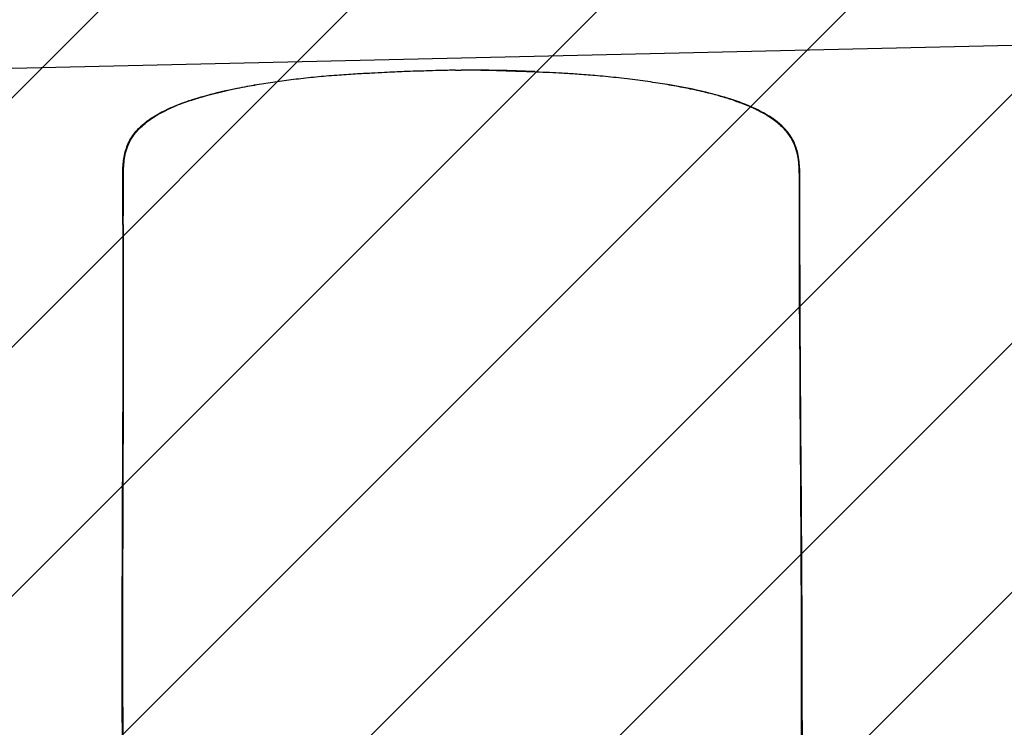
# Model space of a CAD drawing. Header units: metres. Extents: x 6438197 to 12957343, y 5629874 to 11322802.
# Tile 109 of 115: x 6450476 to 6450581, y 5643246 to 5643321. Entities that reach past the tile are written whole.
import ezdxf

# ---------------------------------------------------------------- set-up
doc = ezdxf.new("R2010")
doc.units = ezdxf.units.M
doc.header["$MEASUREMENT"] = 0
doc.header["$PDMODE"] = 3
for name, color, linetype, lineweight in [('E-OŚWIETLENIE TERENU', 10, 'Continuous', 30), ('IE_lampy zewnętrzne', 221, 'Continuous', 15), ('WYMIAROWANIE', 6, 'Continuous', 9), ('WYPELNIENIA', 204, 'Continuous', 5)]:
    doc.layers.add(name, color=color, linetype=linetype, lineweight=lineweight)
doc.styles.add('Arial', font='arial.ttf')
doc.dimstyles.new('proart_1_500', dxfattribs={"dimtxt": 90, "dimasz": 50, "dimexe": 30, "dimexo": 10, "dimgap": 8, "dimtad": 1, "dimrnd": 1, "dimzin": 9, "dimtxsty": 'Arial', "dimblk": 'ARCHTICK', "dimcen": 0, "dimclrd": 1, "dimclre": 1, "dimclrt": 3, "dimazin": 0, "dimtfac": 1, "dimtmove": 0, "dimatfit": 3, "dimfxl": 0, "dimarcsym": 0})

# ---------------------------------------------------------------- blocks, each defined once
blk = doc.blocks.new('zw$103F')
at = {"layer": 'IE_lampy zewnętrzne', "lineweight": 30}
for p, q in [((7.12, 154.18), (7.09, 154.18)), ((72.17, 141.14), (72.17, 141.14)), ((0.07, 98.06), (0.07, 98.06)), ((72.31, 98.16), (72.31, 98.16))]:
    blk.add_line(p, q, dxfattribs=at)
for points, knots in [([(35.52, 157.45), (34.94, 157.45), (33.9, 157.43), (32.5, 157.38), (31.26, 157.35), (30.15, 157.31), (29.03, 157.26), (27.87, 157.2), (26.47, 157.13), (24.77, 157.04), (22.79, 156.91), (20.68, 156.73), (18.57, 156.5), (16.56, 156.24), (14.55, 155.94), (12.41, 155.55), (9.99, 155.03), (8.3, 154.55), (7.4, 154.27)], [0, 0, 0, 0, 0.062303, 0.111303, 0.148441, 0.193703, 0.228254, 0.26689, 0.316193, 0.376646, 0.446627, 0.525056, 0.59997, 0.67115, 0.738948, 0.813805, 0.900336, 1, 1, 1, 1]), ([(64.83, 154.35), (64.11, 154.57), (62.76, 154.96), (60.81, 155.4), (58.95, 155.77), (57, 156.1), (54.87, 156.41), (52.64, 156.67), (50.48, 156.88), (48.56, 157.03), (46.95, 157.13), (45.5, 157.2), (44.12, 157.26), (42.66, 157.31), (41, 157.37), (38.99, 157.43), (37.51, 157.45), (36.7, 157.46)], [0, 0, 0, 0, 0.080789, 0.148075, 0.211018, 0.28069, 0.3566, 0.438212, 0.518246, 0.585191, 0.641507, 0.688201, 0.73912, 0.786746, 0.8428, 0.913749, 1, 1, 1, 1]), ([(0.1, 141.04), (0.09, 141.91), (0.09, 142.79), (0.09, 144.14), (0.09, 144.62), (0.08, 145.58), (0.08, 146.06), (0.1, 147.04), (0.13, 147.54), (0.28, 148.52), (0.41, 149.02), (0.8, 149.97), (1.07, 150.41), (1.72, 151.21), (2.08, 151.55), (2.86, 152.18), (3.28, 152.45), (4.13, 152.95), (4.57, 153.17), (5.91, 153.78), (6.83, 154.11), (9.6, 154.98), (11.49, 155.4), (13.65, 155.79), (13.91, 155.84), (14.17, 155.88)], [0, 0, 0, 0, 0.110638, 0.110638, 0.171768, 0.171768, 0.232899, 0.232899, 0.294029, 0.294029, 0.355159, 0.355159, 0.41629, 0.41629, 0.47742, 0.47742, 0.53855, 0.53855, 0.599681, 0.599681, 0.721941, 0.721941, 0.966463, 0.966463, 1, 1, 1, 1]), ([(7.09, 154.18), (7.53, 154.32), (7.97, 154.46), (9.18, 154.81), (9.96, 155.01), (10.75, 155.19)], [0, 0, 0, 0, 0.360941, 0.360941, 1, 1, 1, 1]), ([(72.17, 141.14), (72.17, 142.58), (72.17, 144.02), (72.17, 146.39), (72.18, 147.31), (71.95, 148.67), (71.83, 149.12), (71.48, 149.97), (71.25, 150.38), (70.41, 151.48), (69.68, 152.08), (68.12, 153.05), (67.29, 153.45), (65.58, 154.14), (64.71, 154.42), (62.95, 154.92), (62.07, 155.14), (60.16, 155.57), (59.14, 155.76), (58.11, 155.93)], [0, 0, 0, 0, 0.179608, 0.179608, 0.294442, 0.294442, 0.351859, 0.351859, 0.409277, 0.409277, 0.524111, 0.524111, 0.638945, 0.638945, 0.753779, 0.753779, 0.868613, 0.868613, 1, 1, 1, 1]), ([(0.11, 141.04), (0.11, 142.48), (0.1, 143.93), (0.09, 146.29), (0.08, 147.21), (0.31, 148.57), (0.43, 149.02), (0.77, 149.87), (1, 150.28), (1.84, 151.38), (2.57, 151.97), (4.12, 152.96), (4.95, 153.35), (6.23, 153.87), (6.66, 154.03), (7.09, 154.18)], [0, 0, 0, 0, 0.257947, 0.257947, 0.422872, 0.422872, 0.505334, 0.505334, 0.587797, 0.587797, 0.752722, 0.752722, 0.917647, 0.917647, 1, 1, 1, 1]), ([(7.12, 154.18), (6.68, 154.02), (5.97, 153.77), (5.29, 153.47), (5.02, 153.35)], [0, 0, 0, 0, 0.610867, 1, 1, 1, 1]), ([(7.12, 154.18), (7.55, 154.32), (7.99, 154.46), (8.54, 154.62), (8.64, 154.65), (8.75, 154.68)], [0, 0, 0, 0, 0.802193, 0.802193, 1, 1, 1, 1]), ([(65.11, 154.25), (64.95, 154.31), (64.52, 154.45), (64.1, 154.57), (63.84, 154.65)], [0, 0, 0, 0, 0.379952, 1, 1, 1, 1]), ([(65.11, 154.25), (65.55, 154.11), (65.98, 153.95), (66.68, 153.67), (66.95, 153.56), (67.21, 153.44)], [0, 0, 0, 0, 0.610882, 0.610882, 1, 1, 1, 1]), ([(4.99, 153.34), (4.5, 153.11), (4.02, 152.86), (3.06, 152.28), (2.59, 151.95), (1.72, 151.17), (1.31, 150.71), (0.84, 149.93), (0.7, 149.65), (0.48, 149.09), (0.39, 148.79), (0.2, 147.93), (0.15, 147.35), (0.11, 146.23), (0.12, 145.68), (0.12, 144.6), (0.12, 144.05), (0.13, 142.99), (0.13, 142.47), (0.13, 141.96)], [0, 0, 0, 0, 0.120474, 0.120474, 0.246978, 0.246978, 0.373483, 0.373483, 0.436735, 0.436735, 0.499987, 0.499987, 0.626491, 0.626491, 0.752995, 0.752995, 0.879499, 0.879499, 1, 1, 1, 1]), ([(0.13, 141.96), (0.13, 142.52), (0.13, 143.64), (0.13, 145.32), (0.12, 147), (0.27, 148.25), (0.5, 149.06), (0.63, 149.4), (0.77, 149.7), (0.9, 149.97), (1.29, 150.63), (2.12, 151.58), (3.13, 152.32), (3.84, 152.74), (4.16, 152.92), (4.43, 153.06), (4.7, 153.2), (4.88, 153.28), (4.99, 153.33)], [0, 0, 0, 0, 0.12472, 0.249439, 0.374005, 0.498075, 0.526577, 0.561493, 0.579113, 0.59881, 0.629271, 0.748751, 0.874311, 0.906114, 0.93322, 0.95569, 0.973567, 1, 1, 1, 1]), ([(72.13, 142.05), (72.13, 143.17), (72.12, 145.4), (72.14, 148.01), (71.56, 149.67), (71.13, 150.45), (70.63, 151.09), (69.88, 151.84), (69.11, 152.4), (68.38, 152.84), (67.89, 153.11), (67.5, 153.3), (67.25, 153.42)], [0, 0, 0, 0, 0.249532, 0.497765, 0.568818, 0.639174, 0.693382, 0.748668, 0.874274, 0.905735, 0.936891, 1, 1, 1, 1]), ([(67.25, 153.42), (67.51, 153.3), (68.53, 152.81), (69.97, 151.88), (71.3, 150.39), (71.95, 148.8), (72.14, 147.11), (72.13, 145.43), (72.13, 143.74), (72.13, 142.62), (72.13, 142.05)], [0, 0, 0, 0, 0.063838, 0.251132, 0.37638, 0.501451, 0.62566, 0.750345, 0.87517, 1, 1, 1, 1]), ([(72.13, 141.14), (72.13, 141.44), (72.13, 141.74), (72.13, 142.05), (72.13, 142.05)], [0, 0, 0, 0, 0.982263, 1, 1, 1, 1]), ([(0.1, 141.04), (0.1, 140.35), (0.1, 139.11), (0.11, 137.47), (0.11, 136.19), (0.11, 135.09), (0.11, 133.99), (0.11, 132.88), (0.11, 131.83), (0.11, 130.74), (0.11, 129.54), (0.1, 127.99), (0.1, 126.37), (0.09, 124.68), (0.09, 123.02), (0.08, 121.25), (0.07, 119.26), (0.06, 117.17), (0.05, 114.92), (0.04, 112.67), (0.03, 110.52), (0.02, 108.56), (0.02, 106.77), (0.01, 105.05), (0.01, 103.6), (0.01, 102.35), (0, 101.13), (0, 99.57), (0, 98.4), (0, 97.75)], [0, 0, 0, 0, 0.048275, 0.085961, 0.113101, 0.136876, 0.162512, 0.189073, 0.214014, 0.235551, 0.264728, 0.297162, 0.343033, 0.377178, 0.41378, 0.458476, 0.499783, 0.551441, 0.603099, 0.65585, 0.707587, 0.751785, 0.791611, 0.832033, 0.870568, 0.892041, 0.918947, 0.954933, 1, 1, 1, 1]), ([(0.11, 141.04), (0.11, 141.04), (0.11, 141.04), (0.1, 141.04), (0.1, 141.04)], [0, 0, 0, 0, 0.427137, 1, 1, 1, 1]), ([(0.14, 131.67), (0.14, 131.67), (0.14, 131.67), (0.14, 134.75), (0.14, 137.84), (0.13, 140.93)], [0, 0, 0, 0, 0.000057, 0.000057, 1, 1, 1, 1]), ([(72.38, 97.85), (72.38, 98.55), (72.37, 99.79), (72.37, 101.42), (72.36, 102.69), (72.36, 103.78), (72.35, 104.84), (72.34, 106.15), (72.34, 107.64), (72.33, 109.21), (72.31, 110.94), (72.3, 112.88), (72.29, 115.1), (72.27, 117.31), (72.26, 119.25), (72.24, 120.95), (72.23, 122.42), (72.22, 123.79), (72.22, 125.07), (72.21, 126.37), (72.2, 127.83), (72.19, 129.38), (72.19, 130.71), (72.18, 131.87), (72.18, 132.99), (72.17, 134.22), (72.17, 135.41), (72.17, 136.54), (72.17, 137.76), (72.17, 139.32), (72.17, 140.49), (72.17, 141.14)], [0, 0, 0, 0, 0.048276, 0.085962, 0.113099, 0.136469, 0.161003, 0.186569, 0.227095, 0.264261, 0.295704, 0.347047, 0.398746, 0.449481, 0.500217, 0.532827, 0.567526, 0.602342, 0.627868, 0.656008, 0.692308, 0.729165, 0.763133, 0.784913, 0.809431, 0.840592, 0.870353, 0.892042, 0.918947, 0.954933, 1, 1, 1, 1]), ([(0.14, 131.39), (0.14, 131.27), (0.14, 131.01), (0.14, 130.63), (0.14, 130.25), (0.14, 129.86), (0.14, 129.47), (0.14, 129.07), (0.14, 128.67), (0.14, 128.27), (0.14, 127.86), (0.14, 127.45), (0.14, 127.03), (0.14, 126.62), (0.14, 126.2), (0.14, 125.77), (0.13, 125.01), (0.13, 123.89), (0.13, 122.4), (0.12, 120.86), (0.12, 118.83), (0.11, 116.28), (0.1, 113.78), (0.09, 111.77), (0.09, 110.28), (0.08, 108.74), (0.08, 107.69), (0.08, 107.15)], [0, 0, 0, 0, 0.015622, 0.031393, 0.047313, 0.063382, 0.079601, 0.095968, 0.112484, 0.129149, 0.145964, 0.162928, 0.180041, 0.197303, 0.214715, 0.232276, 0.249987, 0.309401, 0.370871, 0.434397, 0.499983, 0.621393, 0.749991, 0.808817, 0.870094, 0.933821, 1, 1, 1, 1]), ([(72.14, 131.71), (72.14, 131.59), (72.14, 131.34), (72.14, 130.96), (72.14, 130.58), (72.15, 130.2), (72.15, 129.82), (72.15, 129.43), (72.15, 129.04), (72.15, 128.65), (72.15, 128.26), (72.16, 127.37), (72.16, 125.95), (72.17, 124.04), (72.18, 122.1), (72.19, 120.41), (72.2, 118.91), (72.21, 117.63), (72.22, 116.75), (72.22, 116.31)], [0, 0, 0, 0, 0.02436, 0.048862, 0.073506, 0.098293, 0.123221, 0.148292, 0.173505, 0.198861, 0.224359, 0.25, 0.372836, 0.499988, 0.62227, 0.749989, 0.830064, 0.9134, 1, 1, 1, 1]), ([(72.15, 131.49), (72.15, 131.36), (72.15, 131.11), (72.15, 130.73), (72.15, 130.34), (72.15, 129.96), (72.16, 129.56), (72.16, 129.17), (72.16, 128.77), (72.16, 128.36), (72.16, 127.96), (72.16, 127.55), (72.16, 127.13), (72.17, 126.71), (72.17, 126.29), (72.17, 125.87), (72.17, 125.1), (72.18, 123.99), (72.19, 122.5), (72.2, 120.96), (72.21, 118.93), (72.23, 116.38), (72.24, 113.89), (72.25, 111.88), (72.26, 110.4), (72.27, 108.84), (72.28, 107.79), (72.28, 107.25)], [0, 0, 0, 0, 0.015615, 0.03138, 0.047294, 0.063359, 0.079574, 0.095939, 0.112454, 0.12912, 0.145935, 0.162901, 0.180017, 0.197284, 0.214701, 0.232269, 0.249987, 0.309298, 0.370733, 0.434295, 0.499983, 0.62108, 0.749991, 0.808259, 0.86935, 0.933263, 1, 1, 1, 1]), ([(0.11, 116.21), (0.11, 115.32), (0.11, 114.42), (0.1, 111.74), (0.09, 109.96), (0.08, 106.38), (0.07, 104.59), (0.07, 101.23), (0.07, 99.64), (0.07, 98.06)], [0, 0, 0, 0, 0.147659, 0.147659, 0.443044, 0.443044, 0.738501, 0.738501, 1, 1, 1, 1]), ([(72.22, 116.31), (72.23, 115.41), (72.23, 114.52), (72.25, 111.84), (72.26, 110.05), (72.28, 106.48), (72.29, 104.69), (72.3, 101.32), (72.31, 99.74), (72.31, 98.16)], [0, 0, 0, 0, 0.147659, 0.147659, 0.443044, 0.443044, 0.738501, 0.738501, 1, 1, 1, 1]), ([(0, 97.75), (0, 96.66), (0, 93.58), (0, 90.22), (0.01, 87.61), (0.01, 86.57), (0.01, 85.3), (0.01, 84.18), (0.01, 83.39), (0.01, 83.01), (0.01, 82.74), (0.01, 82.47), (0.01, 82.25), (0.01, 82.09), (0.01, 79.25)], [0, 0, 0, 0, 0.20903, 0.589479, 0.641506, 0.707847, 0.788689, 0.884218, 0.921061, 0.939431, 0.957904, 0.971126, 0.992393, 1, 1, 1, 1]), ([(0.01, 97.75), (0.01, 97.75), (0.02, 97.75), (0.02, 97.75), (0.03, 97.75)], [0, 0, 0, 0, 0.341843, 1, 1, 1, 1]), ([(0.03, 98.06), (0.03, 98.06), (0.04, 98.06), (0.06, 98.06), (0.06, 98.06), (0.07, 98.06)], [0, 0, 0, 0, 0.559011, 0.559011, 1, 1, 1, 1]), ([(0.07, 97.56), (0.07, 97.25), (0.07, 96.63), (0.07, 95.69), (0.07, 94.76), (0.07, 93.82), (0.07, 92.89), (0.07, 91.96), (0.07, 91.02), (0.08, 90.04), (0.08, 88.82), (0.08, 87.22), (0.08, 85.09), (0.08, 83.5), (0.08, 82.62)], [0, 0, 0, 0, 0.062514, 0.125023, 0.187528, 0.250029, 0.312526, 0.375021, 0.437512, 0.5, 0.573167, 0.680886, 0.823161, 1, 1, 1, 1]), ([(72.36, 98.16), (72.35, 98.16), (72.34, 98.16), (72.33, 98.16), (72.32, 98.16), (72.31, 98.16)], [0, 0, 0, 0, 0.559011, 0.559011, 1, 1, 1, 1]), ([(72.31, 97.66), (72.31, 97.35), (72.32, 96.75), (72.32, 95.85), (72.32, 94.98), (72.32, 94.13), (72.32, 93.3), (72.32, 92.49), (72.32, 91.7), (72.33, 90.94), (72.33, 89.81), (72.33, 88.32), (72.33, 86.81), (72.34, 85.58), (72.34, 84.8), (72.34, 84.13), (72.34, 83.72), (72.34, 83.39), (72.34, 83.15), (72.34, 82.94), (72.34, 82.79), (72.34, 82.72)], [0, 0, 0, 0, 0.061362, 0.12127, 0.179726, 0.23673, 0.292283, 0.346385, 0.399038, 0.450243, 0.5, 0.625462, 0.75, 0.802626, 0.873199, 0.905081, 0.937004, 0.956139, 0.970687, 0.985312, 1, 1, 1, 1]), ([(72.38, 97.85), (72.38, 96.8), (72.39, 95.26), (72.39, 92.95), (72.4, 90.91), (72.4, 88.75), (72.41, 86.75), (72.41, 85.18), (72.41, 84.08), (72.41, 83.38), (72.41, 82.87), (72.41, 82.44), (72.41, 82.1), (72.42, 81.79), (72.42, 81.5), (72.42, 81.25), (72.42, 81.08), (72.42, 80.92), (72.42, 80.69), (72.42, 80.41), (72.42, 80.07), (72.42, 79.82), (72.42, 79.69), (72.42, 79.66)], [0, 0, 0, 0, 0.173113, 0.254297, 0.381445, 0.508593, 0.610243, 0.712055, 0.766836, 0.791877, 0.826465, 0.851313, 0.863951, 0.881077, 0.902792, 0.911861, 0.921804, 0.930717, 0.939621, 0.958945, 0.977929, 0.994441, 1, 1, 1, 1]), ([(72.38, 97.85), (72.38, 97.85), (72.38, 97.85), (72.38, 97.85), (72.38, 97.85), (72.38, 97.85)], [0, 0, 0, 0, 0.997739, 0.997739, 1, 1, 1, 1])]:
    blk.add_open_spline(points, degree=3, knots=knots, dxfattribs=at)
for points, degree in [([(35.52, 157.45), (35.72, 157.46), (35.91, 157.46), (36.11, 157.46)], 3), ([(43.96, 157.31), (41.34, 157.42), (38.73, 157.47), (36.11, 157.47)], 3), ([(39.52, 157.43), (38.38, 157.45), (37.24, 157.46), (36.11, 157.46)], 3), ([(0.13, 141.04), (0.13, 141.35), (0.13, 141.65), (0.13, 141.96)], 3), ([(0.1, 141.04), (0.1, 141.04)], 1), ([(0.1, 141.04), (0.1, 141.04)], 1), ([(0.12, 141.04), (0.11, 141.04), (0.11, 141.04), (0.11, 141.04)], 3), ([(0.17, 141.04), (0.14, 141.04), (0.12, 141.04), (0.11, 141.04)], 3), ([(0.11, 141.04), (0.11, 141.04)], 1), ([(0.12, 141.04), (0.13, 141.04), (0.13, 141.04), (0.13, 141.04)], 3), ([(0.12, 141.04), (0.12, 141.04)], 1), ([(0.12, 141.04), (0.13, 137.92), (0.13, 134.79), (0.12, 131.67)], 3), ([(0.13, 140.93), (0.13, 140.97), (0.13, 141), (0.13, 141.04)], 3), ([(72.13, 141.02), (72.13, 141.06), (72.13, 141.1), (72.13, 141.14)], 3), ([(72.14, 141.14), (72.14, 141.14), (72.14, 141.14), (72.13, 141.14)], 3), ([(72.15, 131.76), (72.14, 134.85), (72.13, 137.94), (72.13, 141.02)], 3), ([(72.14, 141.14), (72.15, 141.14)], 1), ([(72.15, 141.14), (72.16, 141.14)], 1), ([(72.15, 141.14), (72.15, 138.02), (72.16, 134.89), (72.17, 131.77)], 3), ([(72.17, 141.14), (72.17, 141.14)], 1), ([(0.12, 131.67), (0.1, 120.36), (0, 109.06), (0, 97.75)], 3), ([(0.12, 131.67), (0.1, 120.36), (0.01, 109.06), (0.01, 97.75)], 3), ([(0.14, 131.61), (0.14, 131.63), (0.14, 131.65), (0.14, 131.67)], 3), ([(0.14, 131.61), (0.14, 131.61), (0.14, 131.61), (0.14, 131.61)], 3), ([(0.14, 131.39), (0.14, 131.47), (0.14, 131.54), (0.14, 131.61)], 3), ([(72.14, 131.71), (72.14, 131.71), (72.15, 131.71)], 2), ([(72.14, 131.71), (72.14, 131.71), (72.14, 131.71), (72.14, 131.71)], 3), ([(72.14, 131.71), (72.14, 131.71), (72.15, 131.71)], 2), ([(72.15, 131.77), (72.17, 131.77)], 1), ([(72.15, 131.71), (72.15, 131.73), (72.15, 131.75), (72.15, 131.76)], 3), ([(72.15, 131.71), (72.15, 131.71), (72.15, 131.71), (72.15, 131.71)], 3), ([(72.15, 131.71), (72.15, 131.71)], 1), ([(72.15, 131.49), (72.15, 131.56), (72.15, 131.64), (72.15, 131.71)], 3), ([(72.17, 131.77), (72.22, 120.46), (72.35, 109.16), (72.37, 97.85)], 3), ([(72.17, 131.77), (72.22, 120.46), (72.35, 109.16), (72.38, 97.85)], 3), ([(0.04, 107.15), (0.04, 104.12), (0.03, 101.09), (0.03, 98.06)], 3), ([(0.04, 107.15), (0.05, 107.15), (0.06, 107.15), (0.08, 107.15)], 3), ([(72.32, 107.25), (72.3, 107.25), (72.29, 107.25), (72.28, 107.25)], 3), ([(72.32, 107.25), (72.33, 104.22), (72.35, 101.19), (72.36, 98.16)], 3), ([(0, 97.75), (0, 97.75)], 1), ([(0, 97.75), (0, 97.75), (0.01, 97.75), (0.01, 97.75)], 3), ([(0.03, 98.06), (0.03, 97.96), (0.03, 97.86), (0.03, 97.75)], 3), ([(0.07, 98.06), (0.07, 97.89), (0.07, 97.73), (0.07, 97.56)], 3), ([(72.31, 98.16), (72.31, 97.99), (72.31, 97.82), (72.31, 97.66)], 3), ([(72.36, 98.16), (72.36, 98.06), (72.36, 97.95), (72.36, 97.85)], 3), ([(72.37, 97.85), (72.36, 97.85)], 1), ([(72.38, 97.85), (72.38, 97.85), (72.38, 97.85), (72.37, 97.85)], 3)]:
    blk.add_open_spline(points, degree=degree, dxfattribs=at)
blk = doc.blocks.new('_ArchTick')
at = {"color": 0, "linetype": 'ByBlock', "const_width": 0.15}
blk.add_lwpolyline([(-0.5, -0.5), (0.5, 0.5)], dxfattribs=at)
blk = doc.blocks.new('*D30')
at = {"layer": 'Defpoints', "color": 0}
for p in [(6453309.24, 5643277.6), (6447847.48, 5643255.13), (6447849.87, 5643151.63)]:
    blk.add_point(p, dxfattribs=at)
at = {"layer": 'WYMIAROWANIE', "color": 1, "lineweight": -2}
for p, q in [((6453309.01, 5643287.6), (6453306.16, 5643411.1)), ((6453306.85, 5643381.11), (6447847.48, 5643255.13)), ((6447849.64, 5643161.62), (6447846.79, 5643285.12))]:
    blk.add_line(p, q, dxfattribs=at)
at = {"layer": 'WYMIAROWANIE', "color": 1, "lineweight": -2, "xscale": 50, "yscale": 50, "zscale": 50}
for p, rotation in [((6453306.85, 5643381.11), 1.321887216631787), ((6447847.48, 5643255.13), 181.3218872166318)]:
    blk.add_blockref('_ArchTick', p, dxfattribs=dict(at, rotation=rotation))
at = {"layer": 'WYMIAROWANIE', "color": 3, "insert": (6450575.92, 5643372.05), "char_height": 90, "attachment_point": 5, "rotation": 1.3219, "style": 'Arial'}
blk.add_mtext('5460', dxfattribs=at)

msp = doc.modelspace()

# ---------------------------------------------------------------- hatches: boundary and pattern name
at = {"layer": 'WYPELNIENIA'}
h = msp.add_hatch(dxfattribs=at)
h.set_pattern_fill('ANSI31', color=16, scale=150, style=0)
h.paths.add_polyline_path([(6443321.429, 5652405.691), (6444021.039, 5652422.027), (6444603.706, 5651338.573), (6444601.871, 5651338.532), (6444874.575, 5650838.35), (6450595.263, 5650968.994), (6450606.688, 5650466.915), (6454624.969, 5650558.355), (6454602.252, 5651561.261), (6455055.81, 5651571.583), (6458600.395, 5651652.223), (6458714.917, 5646654.148), (6454720.129, 5646563.243), (6454791.12, 5643253.147), (6453897.566, 5643232.813), (6453920.942, 5642187.643), (6454814.953, 5642211.245), (6454802.424, 5642766.955), (6454850.162, 5640713.697), (6454559.364, 5640706.02), (6454525.988, 5642003.993), (6453926.22, 5641987.713), (6453958.656, 5640691.742), (6453367.942, 5640676.957), (6453310.776, 5643219.507), (6447852.213, 5643095.235), (6447880.453, 5641853.409), (6444125.919, 5641772.937), (6443716.284, 5647180.94)])
h.paths.add_polyline_path([(6446403.982, 5649741.583), (6446479.702, 5646442.104), (6453232.841, 5646597.25), (6453165.21, 5649497.454), (6449561.86, 5649419.3), (6449555.325, 5649817.086)], flags=16)

# ---------------------------------------------------------------- block references
at = {"layer": 'E-OŚWIETLENIE TERENU'}
msp.add_blockref('zw$103F', (6450486.733, 5643158.127), dxfattribs=at)

# ---------------------------------------------------------------- dimensions: what is measured, and where the dimension line sits
at = {"layer": 'WYMIAROWANIE', "color": 5}
dim = msp.add_aligned_dim(p1=(6453309.243, 5643277.604), p2=(6447849.87, 5643151.626), distance=-103.53, text='5460', dimstyle='proart_1_500', override={"dimblk": 'ArchTick', "dimtmove": 1}, dxfattribs=at)
dim.commit()
dim.dimension.update_dxf_attribs({"geometry": '*D30', "text_midpoint": (6450575.923, 5643372.054)})

doc.saveas('drawing.dxf')
